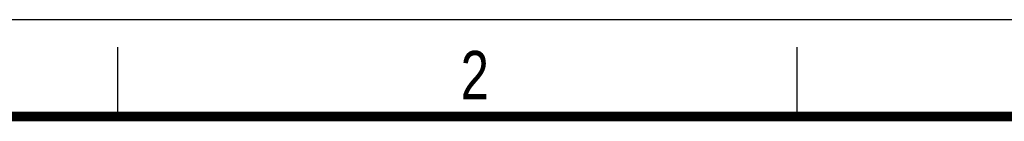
# Model space of a CAD drawing. Header units: millimetres. Extents: x 0 to 210, y 0 to 297.
# Tile 14 of 15: x 49 to 120, y 290 to 297. Entities that reach past the tile are written whole.
import ezdxf

# ---------------------------------------------------------------- set-up
doc = ezdxf.new("R2010")
doc.units = ezdxf.units.MM
doc.header["$LTSCALE"] = 19.36
doc.layers.get('0').update_dxf_attribs({"linetype": 'CONTINUOUS'})
doc.styles.add('TEXTSTYLE_2', font='txt', dxfattribs={"width": 0.75})

msp = doc.modelspace()

# ---------------------------------------------------------------- linework, layer by layer
at = {"color": 2, "linetype": 'Continuous'}
for p, q in [((0, 297), (210, 297)), ((56, 290), (56, 295)), ((105, 290), (105, 295))]:
    msp.add_line(p, q, dxfattribs=at)
at = {"color": 7, "linetype": 'Continuous', "const_width": 0.7}
msp.add_lwpolyline([(7, 290), (203, 290)], dxfattribs=at)

# ---------------------------------------------------------------- texts
at = {"color": 5, "linetype": 'Continuous', "style": 'TEXTSTYLE_2', "width": 0.785714}
msp.add_text('2', height=3.5, dxfattribs=at).set_placement((80.73138, 291.23958))

doc.saveas('drawing.dxf')
